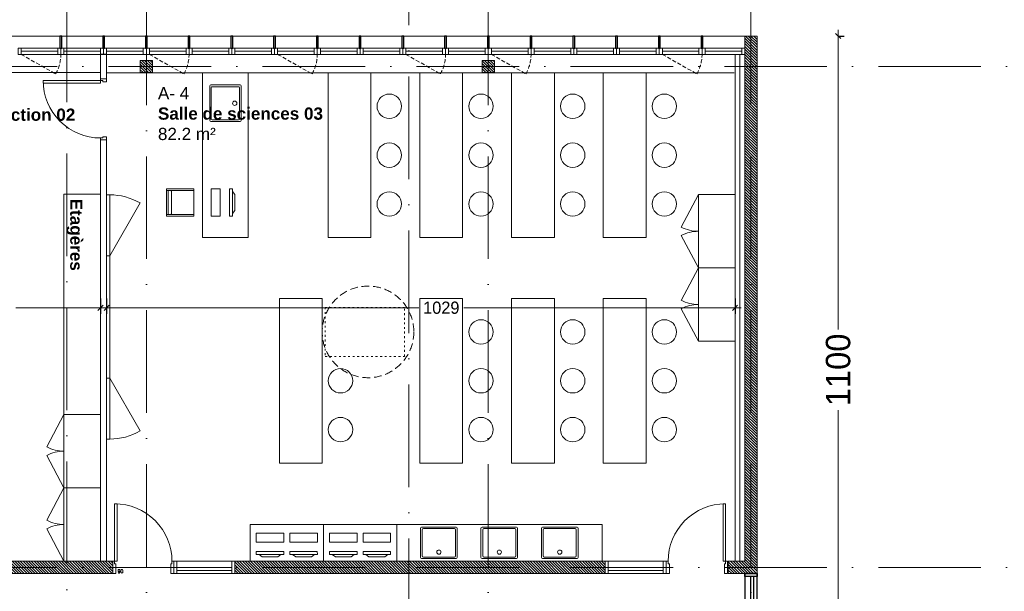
# Model space of a CAD drawing. Header units: centimetres. Extents: x 100159 to 225226, y -81380 to -23241.
# Tile 40 of 139: x 202973 to 204585, y -65634 to -64697. Entities that reach past the tile are written whole.
import ezdxf
from ezdxf.xclip import XClip

# ---------------------------------------------------------------- set-up
doc = ezdxf.new("R2010")
doc.units = ezdxf.units.CM
doc.header["$XCLIPFRAME"] = 2
for name, pattern in [('ACAD_ISO03W100', [30, 12, -18]), ('ACAD_ISO10W100', [18, 12, -3, 0, -3]), ('CACHE', [9.525, 6.35, -3.175]), ('CACHEX2', [19.05, 12.7, -6.35])]:
    doc.linetypes.add(name, pattern=pattern)
doc.layers.get('0').update_dxf_attribs({"lineweight": 5})
for name, color, linetype, lineweight in [('10', 252, 'Continuous', 5), ('13', 251, 'Continuous', 9), ('17', 6, 'Continuous', 5), ('40', 8, 'CACHEX2', 5), ('DDL- CLOISONS DOUBLAGES', 1, 'Continuous', 5), ('DDL- ISOLATION', 252, 'ISOLATION', 5), ('DDL- MENUISERIES INT', 51, 'Continuous', 5), ('DDL- STRUCTURE', 5, 'Continuous', 5), ('DDL-HAB-COTES', 161, 'Continuous', 9), ('DDL-HAB-MOBILIER', 252, 'Continuous', 9), ('DDL-HAB-PMR', 251, 'Continuous', 9), ('DDL-HACHURES POCHAGE GRIS', 251, 'Continuous', 5), ('DDL-TRAIT AXES', 1, 'ACAD_ISO10W100', 5)]:
    doc.layers.add(name, color=color, linetype=linetype, lineweight=lineweight)
for name, color, linetype in [('18', 8, 'Continuous'), ('23', 63, 'Continuous'), ('44', 7, 'Continuous'), ('DDL-PLAN MASSE PAYSAGE', 7, 'Continuous'), ('DDL-TEXTE 01', 7, 'Continuous')]:
    doc.layers.add(name, color=color, linetype=linetype)
doc.layers.add('GEL', color=113, linetype='Continuous', plot=False)
doc.styles.add('Century Gothic', font='GOTHIC.TTF')
doc.styles.add('COTA', font='romans.shx', dxfattribs={"width": 0.8})
doc.styles.get("Standard").update_dxf_attribs({"font": 'arial.ttf'})
doc.linetypes.add('ISOLATION', pattern='A,0.00254,-2.54,[134,ltypeshp.shx,S=2.54,R=0,X=-2.54,Y=0],-5.08,[134,ltypeshp.shx,S=2.54,R=180,X=2.54,Y=0],-2.54', length=10.16254)
doc.dimstyles.new('C100 cm', dxfattribs={"dimscale": 100, "dimtxt": 0.2, "dimasz": 0.085, "dimexe": 0.1, "dimexo": 0.0625, "dimgap": 0.09, "dimtad": 0, "dimdec": 0, "dimzin": 0, "dimdsep": 46, "dimtxsty": 'Century Gothic', "dimblk": 'OBLIQUE', "dimcen": 0.09, "dimdle": 0.1, "dimclrd": 256, "dimclrt": 256, "dimadec": 0, "dimazin": 0, "dimtfac": 1, "dimtdec": 0, "dimtofl": 0, "dimtmove": 2, "dimatfit": 2, "dimfxl": 0.15, "dimfxlon": 1, "dimtolj": 1, "dimtzin": 0, "dimlwd": -1, "dimarcsym": 0})
doc.dimstyles.new('portes', dxfattribs={"dimtxt": 6, "dimasz": 2.5, "dimexe": 1.25, "dimexo": 0.625, "dimtad": 1, "dimjust": 1, "dimtxsty": 'COTA', "dimblk": 'NONE', "dimcen": 2.5, "dimse1": 1, "dimse2": 1, "dimsd1": 1, "dimsd2": 1, "dimadec": 0, "dimazin": 0, "dimtfac": 1, "dimtix": 1, "dimtofl": 0, "dimtmove": 0, "dimatfit": 0, "dimldrblk": 'NONE', "dimfxl": 1, "dimarcsym": 0})

# ---------------------------------------------------------------- blocks, each defined once
blk = doc.blocks.new('*U176')
for p, q in [((20, -243.6), (0, -243.6)), ((10, -478.6), (10, -248.6)), ((15, -478.6), (15, -248.6)), ((0, -483.6), (20, -483.6))]:
    blk.add_line(p, q)
blk.add_lwpolyline([(20, -243.6), (0, -243.6), (0, -483.6), (20, -483.6)], close=True)
for points in [[(0, -248.6), (0, -243.6), (20, -243.6), (20, -248.6), (0, -248.6)], [(0, -483.6), (0, -478.6), (20, -478.6), (20, -483.6), (0, -483.6)]]:
    blk.add_lwpolyline(points)
blk = doc.blocks.new('A$C6C21683D')
blk.add_lwpolyline([(0, 0), (70, 0), (70, 10), (0, 10)], close=True)
for points in [[(5, 0), (65, 0), (65, 10), (5, 10), (5, 0)], [(5, 5), (65, 5)]]:
    blk.add_lwpolyline(points)
blk = doc.blocks.new('A$C7FA553E3')
blk.add_lwpolyline([(0, 32), (70, 32), (70, 42), (0, 42)], close=True)
for points in [[(5, 32), (65, 32), (65, 42), (5, 42), (5, 32)], [(5, 37), (65, 37)]]:
    blk.add_lwpolyline(points)
at = {"linetype": 'CACHE'}
blk.add_lwpolyline([(5, 32), (61.5, 0)], dxfattribs=at)
blk.add_arc((6, 32), 64, 330.0443, 0.0023, dxfattribs=at)
blk = doc.blocks.new('*D187')
at = {"layer": 'Defpoints', "color": 0, "transparency": 16777216}
for p in [(5, 0), (95, 0), (95, 0)]:
    blk.add_point(p, dxfattribs=at)
at = {"layer": 'GEL', "color": 0, "transparency": 16777216, "insert": (12.6, 3.6), "char_height": 6, "attachment_point": 5, "style": 'COTA'}
blk.add_mtext('90', dxfattribs=at)
blk = doc.blocks.new('_None')
blk = doc.blocks.new('*U219')
for p, q in [((20, -550), (0, -550)), ((10, -645), (10, -555)), ((15, -645), (15, -555)), ((0, -650), (20, -650))]:
    blk.add_line(p, q)
blk.add_lwpolyline([(20, -550), (0, -550), (0, -650), (20, -650)], close=True)
for points in [[(0, -555), (0, -550), (20, -550), (20, -555), (0, -555)], [(0, -650), (0, -645), (20, -645), (20, -650), (0, -650)]]:
    blk.add_lwpolyline(points)
blk = doc.blocks.new('_Oblique')
at = {"color": 0, "linetype": 'ByBlock', "lineweight": -2}
blk.add_line((-0.5, -0.5), (0.5, 0.5), dxfattribs=at)
blk = doc.blocks.new('*D271')
at = {"layer": 'DDL-HAB-COTES', "transparency": 16777216}
for p, q in [((204170.1, -65713.9), (205603.4, -65713.9)), ((207430.1, -65713.9), (205741.1, -65713.9))]:
    blk.add_line(p, q, dxfattribs=at)
at = {"layer": 'DDL-HAB-COTES', "color": 0, "lineweight": -2, "transparency": 16777216}
for p, q in [((204180.1, -65713.9), (204180.1, -65723.9)), ((207420.1, -65713.9), (207420.1, -65703.9))]:
    blk.add_line(p, q, dxfattribs=at)
at = {"layer": 'Defpoints', "color": 0, "transparency": 16777216}
for p in [(204180.1, -65604.3), (204180.1, -65713.9), (207420.1, -65824.3)]:
    blk.add_point(p, dxfattribs=at)
at = {"layer": 'DDL-HAB-COTES', "transparency": 16777216, "xscale": 8.5, "yscale": 8.5, "zscale": 8.5, "rotation": 180}
blk.add_blockref('_Oblique', (204180.1, -65713.9), dxfattribs=at)
at = {"layer": 'DDL-HAB-COTES', "transparency": 16777216, "xscale": 8.5, "yscale": 8.5, "zscale": 8.5}
blk.add_blockref('_Oblique', (207420.1, -65713.9), dxfattribs=at)
at = {"layer": 'DDL-HAB-COTES', "lineweight": -3, "transparency": 16777216, "insert": (205672.3, -65713.9), "char_height": 40, "attachment_point": 5, "style": 'Century Gothic'}
blk.add_mtext('\\A1;3240', dxfattribs=at)
blk = doc.blocks.new('*D267')
at = {"layer": 'DDL-HAB-COTES', "transparency": 16777216}
for p, q in [((204313.1, -64714.3), (204313.1, -65205.1)), ((204313.1, -65834.3), (204313.1, -65336.8))]:
    blk.add_line(p, q, dxfattribs=at)
at = {"layer": 'DDL-HAB-COTES', "color": 0, "lineweight": -2, "transparency": 16777216}
for p, q in [((204313.1, -64724.3), (204323.1, -64724.3)), ((204313.1, -65824.3), (204323.1, -65824.3))]:
    blk.add_line(p, q, dxfattribs=at)
at = {"layer": 'Defpoints', "color": 0, "transparency": 16777216}
for p in [(204180.1, -64724.3), (204313.1, -64724.3), (204200.1, -65824.3)]:
    blk.add_point(p, dxfattribs=at)
at = {"layer": 'DDL-HAB-COTES', "transparency": 16777216, "xscale": 8.5, "yscale": 8.5, "zscale": 8.5}
for p, rotation in [((204313.1, -64724.3), 90), ((204313.1, -65824.3), 270)]:
    blk.add_blockref('_Oblique', p, dxfattribs=dict(at, rotation=rotation))
at = {"layer": 'DDL-HAB-COTES', "lineweight": -3, "transparency": 16777216, "insert": (204313.1, -65271), "char_height": 40, "attachment_point": 5, "rotation": 90, "style": 'Century Gothic'}
blk.add_mtext('\\A1;1100', dxfattribs=at)
blk = doc.blocks.new('*D348')
at = {"layer": 'Defpoints', "color": 0, "transparency": 16777216}
for p in [(5, 0), (95, 0), (95, 0)]:
    blk.add_point(p, dxfattribs=at)
at = {"layer": 'GEL', "color": 0, "transparency": 16777216, "insert": (12.6, 3.6), "char_height": 6, "attachment_point": 5, "style": 'COTA'}
blk.add_mtext('90', dxfattribs=at)
blk = doc.blocks.new('cuv70')
for p, q in [((0, 58), (0, 2)), ((2, 60), (68, 60)), ((64.6, 57.1), (5.4, 57.1)), ((70, 58), (70, 2)), ((3.4, 55.1), (3.4, 4.9)), ((66.6, 4.9), (66.6, 55.1)), ((2, 0), (68, 0)), ((64.6, 2.9), (5.4, 2.9))]:
    blk.add_line(p, q)
blk.add_circle((35, 12.2), 4.05)
for centre, start, end in [((2, 58), 90, 180), ((5.4, 55.1), 90, 180), ((64.6, 55.1), 0, 90), ((68, 58), 0, 90), ((2, 2), 180, 270), ((5.4, 4.9), 180, 270), ((64.6, 4.9), 270, 0), ((68, 2), 270, 0)]:
    blk.add_arc(centre, 2, start, end)
blk = doc.blocks.new('A$C601B608D')
for p, q in [((5, 300), (54.9, 386.7)), ((5, 100), (54.9, 13.3))]:
    blk.add_line(p, q)
for points in [[(0, 300), (5, 300), (5, 400), (0, 400)], [(0, 100), (5, 100), (5, 300), (0, 300)], [(0, 0), (5, 0), (5, 100), (0, 100)]]:
    blk.add_lwpolyline(points, close=True)
for centre, start, end in [((5, 300), 60.0976, 90), ((5, 100), 270, 299.9024)]:
    blk.add_arc(centre, 100, start, end)
blk = doc.blocks.new('armoire120')
at = {"layer": '13'}
blk.add_lwpolyline([(202579.7, -43308.5), (202579.7, -43188.5), (202639.7, -43188.5), (202639.7, -43308.5)], close=True, dxfattribs=at)
for points in [[(202639.7, -43188.5), (202667.7, -43241.5)], [(202639.7, -43308.5), (202667.7, -43255.4)]]:
    blk.add_lwpolyline(points, dxfattribs=at)
for centre, start, end in [((202639.7, -43188.5), 269.9999, 297.8405), ((202639.7, -43308.5), 62.1592, 89.9998)]:
    blk.add_arc(centre, 60, start, end, dxfattribs=at)
blk = doc.blocks.new('A$C19797035')
at = {"linetype": 'Continuous'}
for points in [[(46.7, 39.9), (50, 34.4), (16.2, 46.7), (22.3, 48.8)], [(54.3, 32.9), (52.5, 28.2), (10.3, 43.6), (12, 48.3)], [(42.3, 0), (0, 15.4), (5.1, 29.5), (47.4, 14.1)]]:
    blk.add_lwpolyline(points, close=True, dxfattribs=at)
blk = doc.blocks.new('bloc 2 postes info')
at = {"layer": 'DDL-HAB-MOBILIER', "linetype": 'Continuous'}
blk.add_lwpolyline([(200800.7, -66224.9), (200920.7, -66224.9), (200920.7, -66164.9), (200800.7, -66164.9)], close=True, dxfattribs=at)
at = {"layer": 'DDL-HAB-MOBILIER', "rotation": 19.99999999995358}
for p in [(200816, -66225.4), (200871, -66225.4)]:
    blk.add_blockref('A$C19797035', p, dxfattribs=at)
blk = doc.blocks.new('*U19')
at = {"linetype": 'ACAD_ISO03W100', "lineweight": 20, "ltscale": 0.25}
blk.add_lwpolyline([(-60, 0), (20, 0), (20, 130), (-60, 130)], close=True, dxfattribs=at)
blk = doc.blocks.new('Lame 20x3')
blk.add_lwpolyline([(209069.8, -45704.2), (209069.8, -45724.2), (209072.8, -45724.2), (209072.8, -45704.2), (209069.8, -45704.2)])
blk = doc.blocks.new('*U376')
at = {"layer": '44'}
blk.add_blockref('Lame 20x3', (-209071.3, 45714.2), dxfattribs=at)
blk = doc.blocks.new('*U377')
at = {"color": 0, "linetype": 'ByBlock', "lineweight": -2, "transparency": 16777216}
for p in [(-1050, 0), (-980, 0), (-910, 0), (-840, 0), (-770, 0), (-700, 0), (-630, 0), (-560, 0), (-490, 0), (-420, 0), (-350, 0), (-280, 0), (-210, 0), (-140, 0), (-70, 0), (0, 0)]:
    blk.add_blockref('*U376', p, dxfattribs=at)
blk = doc.blocks.new('*D389')
at = {"layer": 'DDL-HAB-COTES', "transparency": 16777216}
for p, q in [((199370.1, -64618.2), (202311.8, -64618.2)), ((204190.1, -64618.2), (202450.1, -64618.2))]:
    blk.add_line(p, q, dxfattribs=at)
at = {"layer": 'DDL-HAB-COTES', "color": 0, "lineweight": -2, "transparency": 16777216}
for p, q in [((199380.1, -64618.2), (199380.1, -64608.2)), ((204180.1, -64618.2), (204180.1, -64608.2))]:
    blk.add_line(p, q, dxfattribs=at)
at = {"layer": 'Defpoints', "color": 0, "transparency": 16777216}
for p in [(199380.1, -64618.2), (199380.1, -64724.3), (204180.1, -64724.3)]:
    blk.add_point(p, dxfattribs=at)
at = {"layer": 'DDL-HAB-COTES', "transparency": 16777216, "xscale": 8.5, "yscale": 8.5, "zscale": 8.5, "rotation": 180}
blk.add_blockref('_Oblique', (199380.1, -64618.2), dxfattribs=at)
at = {"layer": 'DDL-HAB-COTES', "transparency": 16777216, "xscale": 8.5, "yscale": 8.5, "zscale": 8.5}
blk.add_blockref('_Oblique', (204180.1, -64618.2), dxfattribs=at)
at = {"layer": 'DDL-HAB-COTES', "lineweight": -3, "transparency": 16777216, "insert": (202381, -64618.2), "char_height": 40, "attachment_point": 5, "style": 'Century Gothic'}
blk.add_mtext('\\A1;4800', dxfattribs=at)
blk = doc.blocks.new('*D485')
at = {"layer": 'DDL-HAB-COTES', "color": 0, "lineweight": -2, "transparency": 16777216}
for p, q in [((202765.1, -65154.3), (202765.1, -65179.3)), ((203105.1, -65154.3), (203105.1, -65179.3))]:
    blk.add_line(p, q, dxfattribs=at)
at = {"layer": 'DDL-HAB-COTES', "transparency": 16777216}
for p, q in [((202755.1, -65169.3), (202904, -65169.3)), ((203115.1, -65169.3), (202966.4, -65169.3))]:
    blk.add_line(p, q, dxfattribs=at)
at = {"layer": 'Defpoints', "color": 0, "transparency": 16777216}
for p in [(202765.1, -64784.2), (203105.1, -64784.2), (203105.1, -65169.3)]:
    blk.add_point(p, dxfattribs=at)
at = {"layer": 'DDL-HAB-COTES', "transparency": 16777216, "xscale": 8.5, "yscale": 8.5, "zscale": 8.5, "rotation": 180}
blk.add_blockref('_Oblique', (202765.1, -65169.3), dxfattribs=at)
at = {"layer": 'DDL-HAB-COTES', "transparency": 16777216, "xscale": 8.5, "yscale": 8.5, "zscale": 8.5}
blk.add_blockref('_Oblique', (203105.1, -65169.3), dxfattribs=at)
at = {"layer": 'DDL-HAB-COTES', "lineweight": -3, "transparency": 16777216, "insert": (202935.2, -65169.3), "char_height": 20, "attachment_point": 5, "style": 'Century Gothic'}
blk.add_mtext('\\A1;340', dxfattribs=at)
blk = doc.blocks.new('*D486')
at = {"layer": 'DDL-HAB-COTES', "color": 0, "lineweight": -2, "transparency": 16777216}
for p, q in [((203115.1, -65154.3), (203115.1, -65179.3)), ((204144.1, -65154.3), (204144.1, -65179.3))]:
    blk.add_line(p, q, dxfattribs=at)
at = {"layer": 'DDL-HAB-COTES', "transparency": 16777216}
for p, q in [((203105.1, -65169.3), (203626.1, -65169.3)), ((204154.1, -65169.3), (203700.1, -65169.3))]:
    blk.add_line(p, q, dxfattribs=at)
at = {"layer": 'Defpoints', "color": 0, "transparency": 16777216}
for p in [(203115.1, -64894.2), (204144.1, -64894.2), (204144.1, -65169.3)]:
    blk.add_point(p, dxfattribs=at)
at = {"layer": 'DDL-HAB-COTES', "transparency": 16777216, "xscale": 8.5, "yscale": 8.5, "zscale": 8.5, "rotation": 180}
blk.add_blockref('_Oblique', (203115.1, -65169.3), dxfattribs=at)
at = {"layer": 'DDL-HAB-COTES', "transparency": 16777216, "xscale": 8.5, "yscale": 8.5, "zscale": 8.5}
blk.add_blockref('_Oblique', (204144.1, -65169.3), dxfattribs=at)
at = {"layer": 'DDL-HAB-COTES', "lineweight": -3, "transparency": 16777216, "insert": (203663.1, -65169.3), "char_height": 20, "attachment_point": 5, "style": 'Century Gothic'}
blk.add_mtext('\\A1;1029', dxfattribs=at)
blk = doc.blocks.new('17.07 CADASTRE')
at = {"layer": '23'}
h = blk.add_hatch(dxfattribs=at)
h.set_pattern_fill('CROSS', color=9, scale=0.122312, angle=-74.5126)
h.set_pattern_definition([(285.487436, (-1752.3689, 119.6183), (0.95587097, -0.5410825), [0.38833935, -1.16501804]), (15.487436, (-1752.5042, 119.37936), (0.5410825, 0.95587097), [0.38833935, -1.16501804])])
h.paths.add_polyline_path([(296.556, 77.111), (237.111, 55.333), (234.333, 63.889), (230.222, 79.222), (287.333, 104.778), (286, 108.667), (283.764, 107.684), (283.586, 107.684), (284.556, 108.111), (281.778, 113.778), (279.556, 117), (276.889, 119.556), (274.222, 121.222), (271, 122.222), (267.222, 123.778), (264.111, 125.444), (253.889, 127.667), (249.222, 128.444), (241, 128.111), (233.111, 127.444), (216.889, 124.444), (201.667, 120.778), (176.222, 114.111), (165.556, 111.111), (124.556, 102.444), (122.333, 102.222), (76.778, 95.667), (65.222, 94.333), (35.444, 90.111), (31.667, 89.667), (13.222, 87.017), (13.222, 11), (305.953, 11), (306.333, 20.889), (306.457, 20.91), (306.778, 27.444), (306.556, 41.222), (304.889, 48.667)])
h.paths.add_polyline_path([(382.444, 188.112), (366.222, 179.889), (324.333, 156.222), (321.556, 150.111), (319.889, 143.222), (318.444, 140), (316.333, 136.444), (312.889, 132.222), (311, 129.556), (309.667, 127), (309.222, 124.889), (309.111, 121.556), (313, 67.111), (320.889, 34.556), (323.889, 23), (326.72, 11), (382.444, 11)])
h.paths.add_polyline_path([(114.441, 168.682), (114.556, 172.222), (114.765, 174.055), (114.889, 176.111), (115.444, 180), (117, 187), (119.807, 200.743), (131.778, 243.333), (132.667, 246.889), (134.333, 259.778), (123.889, 263.889), (95.589, 275.588), (95.778, 276.111), (116.444, 322.667), (114.867, 324.739), (110, 330.778), (101, 340.111), (94.778, 345.889), (88.111, 351.333), (84.333, 354.222), (77.667, 358.667), (70, 363), (64.667, 366.778), (62.667, 368.556), (61, 370.778), (59.667, 373.333), (57.444, 376.444), (55, 379.889), (50.444, 384.111), (47.778, 386.111), (42.889, 389.333), (34.778, 392.222), (29.778, 390.222), (28, 389.111), (23.444, 385.111), (19.596, 381.153), (45.333, 361.111), (41.87, 356.754), (41.556, 357), (39.111, 354), (13.222, 374.341), (13.222, 359.889), (17.111, 358.444), (17.556, 359.444), (21.111, 358), (20.778, 357), (22.556, 356.333), (22.889, 357.333), (29.222, 354.889), (26.333, 347.667), (22.889, 349), (21.556, 345.667), (17.889, 347.111), (18.556, 348.889), (13.222, 350.98), (13.222, 268.872), (22.444, 266.333), (20.333, 258.444), (13.222, 260.467), (13.222, 114.187), (18.444, 116), (18.889, 112.778), (28.889, 113.333), (38.667, 115.778), (41.333, 115.778), (59.333, 118.667), (82, 120.333), (98.222, 123.111), (115.889, 127.889), (114.889, 141.889), (114.853, 142.698), (114.556, 146.667), (114.435, 152.182), (114.222, 157), (114.259, 160.231), (114.222, 161.889), (114.123, 164.5), (114.333, 166.889)])
h.paths.add_polyline_path([(35.889, 199), (33.222, 200.111), (35, 204.222), (37.556, 203)], flags=16)
h.paths.add_polyline_path([(48.222, 318.556), (43.778, 319.556), (44.333, 321.778), (38.889, 323), (39, 323.778), (35, 324.667), (35.111, 325.333), (31.556, 326.111), (33.444, 334.667), (40.444, 333), (40.222, 332.111), (43.222, 331.444), (42.889, 330), (46, 329.333), (49, 342.556), (55.111, 337.444), (53, 328.556), (50.667, 329.111)], flags=16)
h.paths.add_polyline_path([(23.889, 322.556), (20.556, 323.222), (21.111, 326.222), (24.556, 325.556)], flags=16)
h.paths.add_polyline_path([(19.667, 324.111), (14.111, 325.222), (14.556, 327.889), (20.222, 326.778)], flags=16)
h.paths.add_polyline_path([(57.556, 349), (56.556, 349.778), (56, 349.111), (53.667, 350.778), (54, 351.444), (50.556, 354.111), (52.889, 357.333), (53.667, 356.889), (54.444, 358), (53.778, 358.556), (59.667, 366.333), (64.444, 362.556), (60.444, 357.111), (64.444, 353.778), (61.889, 350.556), (59.889, 352.111)], flags=16)
h.paths.add_polyline_path([(38.667, 373.444), (35.778, 375.889), (35.444, 375.556), (32.333, 378), (33.111, 379.111), (30, 381.444), (32.444, 384.778), (35.556, 382.222), (36, 382.889), (36.889, 382.333), (37.889, 383.667), (40.444, 381.444), (42.889, 384.667), (47.778, 380.889), (42.889, 374.556), (40.778, 376.222)], flags=16)
h.paths.add_polyline_path([(64.778, 393.222), (55, 404.111), (51.333, 405.889), (50, 405.222), (47.889, 404.556), (45.556, 404.556), (44.778, 404.667), (43.889, 405.111), (34.778, 392.222), (42.889, 389.333), (47.778, 386.111), (50.444, 384.111), (55, 379.889), (57.444, 376.444), (59.667, 373.333), (61, 370.778), (62.667, 368.556), (64.667, 366.778), (70, 363), (77.667, 358.667), (84.333, 354.222), (88.111, 351.333), (94.778, 345.889), (101, 340.111), (110, 330.778), (112.546, 327.619), (117, 349.111), (122, 359.222), (113.222, 363.667), (115.333, 367.889), (104.333, 373.444), (104.111, 373), (103.667, 373.222), (103.889, 373.667)])
h.paths.add_polyline_path([(60.667, 391.556), (67.111, 388.333), (66.333, 386.667), (70.778, 384.444), (67.333, 377.444), (61, 380.556), (61.667, 381.889), (57, 384.222)], flags=16)
h.paths.add_polyline_path([(56.111, 388.778), (44.667, 394.444), (48.111, 401.222), (52.444, 399.111), (52.556, 399.556), (55.444, 398.111), (53.889, 395), (58.111, 393)], flags=16)
h.paths.add_polyline_path([(74.333, 380.889), (79.667, 378.222), (80.333, 379.556), (83.444, 378.111), (79.333, 369.889), (70.889, 374.222)], flags=16)
h.paths.add_polyline_path([(87.444, 378.444), (92.444, 376), (90.556, 372.333), (90, 372.667), (88.556, 369.778), (93.889, 367.222), (90.667, 360.778), (81, 365.556)], flags=16)
h.paths.add_polyline_path([(97.444, 368.111), (107.667, 363.111), (104.556, 356.778), (94.333, 361.778)], flags=16)
h.paths.add_polyline_path([(109.222, 359.889), (112.444, 358.222), (111.778, 357), (113.222, 356.222), (114.444, 358.667), (117.667, 357), (111, 343.444), (106.667, 345.556), (108, 348.333), (104.444, 350.111)], flags=16)
h.paths.add_polyline_path([(138.333, 392.333), (139.444, 392.667), (142.289, 398.356), (133.889, 402.556), (137.222, 409.444), (142.667, 406.667), (143.556, 408.444), (146.6, 406.978), (147.111, 408), (146.954, 409.778), (132.144, 409.778), (130.222, 406), (122.667, 409.778), (88.627, 409.778), (92.222, 408), (85.444, 394.444), (81.667, 396.333), (82.667, 398.444), (80.556, 399.556), (81.667, 401.667), (77.444, 403.778), (80.481, 409.778), (77.236, 409.778), (74.889, 405), (69.444, 407.778), (69.889, 408.778), (67.857, 409.778), (56.288, 409.778), (58.444, 408.667), (64.444, 402), (64.889, 402.333), (65.111, 402), (64.778, 401.667), (68.222, 397.778), (70.667, 396.556), (71.667, 398.667), (76.333, 396.333), (75.333, 394.222), (83.333, 390.222), (84.333, 392.333), (89, 390), (88.222, 388.333), (88.556, 388.111), (88.444, 387.778), (96, 383.889), (97, 386), (105.444, 381.778), (104.444, 379.667), (118, 372.889), (119.063, 372.48), (121, 372.111), (123.444, 372.222), (123.333, 372.667), (123.778, 372.778), (123.889, 372.333), (124.556, 372.556), (126.503, 373.571), (127.437, 374.272), (128.105, 375.058), (128.808, 376.042), (120.778, 380.222), (120.889, 380.444), (117.444, 382.111), (119.889, 386.778), (123.222, 385.111), (123.778, 386.111), (131.912, 381.934), (136.222, 390.556), (136.417, 390.75), (136.556, 391), (137.444, 391.778)])
h.paths.add_polyline_path([(94.778, 396.222), (95.111, 397), (90.889, 399.111), (93, 403.333), (93.889, 402.889), (95.333, 405.667), (98, 404.333), (98.333, 405), (101.889, 403.111), (101.667, 402.556), (104.556, 401.111), (101.111, 394), (98.111, 395.556), (97.667, 394.667)], flags=16)
h.paths.add_polyline_path([(104.778, 389.444), (108.222, 396.333), (118.667, 391.222), (115.667, 385.222), (112.889, 386.556), (112.444, 385.667)], flags=16)
blk = doc.blocks.new('*D829')
at = {"layer": 'DDL-HAB-COTES', "color": 0, "lineweight": -2, "transparency": 16777216}
for p, q in [((204170.1, -64369.5), (204170.1, -64359.5)), ((204739.6, -64369.5), (204739.6, -64359.5))]:
    blk.add_line(p, q, dxfattribs=at)
at = {"layer": 'DDL-HAB-COTES', "transparency": 16777216}
for p, q in [((204160.1, -64369.5), (204429, -64369.5)), ((204749.6, -64369.5), (204535.6, -64369.5))]:
    blk.add_line(p, q, dxfattribs=at)
at = {"layer": 'Defpoints', "color": 0, "transparency": 16777216}
for p in [(204170.1, -64369.5), (204170.1, -64724.3), (204739.6, -64775.2)]:
    blk.add_point(p, dxfattribs=at)
at = {"layer": 'DDL-HAB-COTES', "transparency": 16777216, "xscale": 8.5, "yscale": 8.5, "zscale": 8.5, "rotation": 180}
blk.add_blockref('_Oblique', (204170.1, -64369.5), dxfattribs=at)
at = {"layer": 'DDL-HAB-COTES', "transparency": 16777216, "xscale": 8.5, "yscale": 8.5, "zscale": 8.5}
blk.add_blockref('_Oblique', (204739.6, -64369.5), dxfattribs=at)
at = {"layer": 'DDL-HAB-COTES', "lineweight": -3, "transparency": 16777216, "insert": (204482.3, -64369.5), "char_height": 40, "attachment_point": 5, "style": 'Century Gothic'}
blk.add_mtext('\\A1;570', dxfattribs=at)
blk = doc.blocks.new('*D830')
at = {"layer": 'DDL-HAB-COTES', "color": 0, "lineweight": -2, "transparency": 16777216}
for p, q in [((203740.1, -64369.6), (203740.1, -64359.6)), ((204170.1, -64369.6), (204170.1, -64359.6))]:
    blk.add_line(p, q, dxfattribs=at)
at = {"layer": 'DDL-HAB-COTES', "transparency": 16777216}
for p, q in [((203730.1, -64369.6), (203989.7, -64369.6)), ((204180.1, -64369.6), (204097.1, -64369.6))]:
    blk.add_line(p, q, dxfattribs=at)
at = {"layer": 'Defpoints', "color": 0, "transparency": 16777216}
for p in [(203740.1, -64369.6), (203740.1, -64635.4), (204170.1, -64774.2)]:
    blk.add_point(p, dxfattribs=at)
at = {"layer": 'DDL-HAB-COTES', "transparency": 16777216, "xscale": 8.5, "yscale": 8.5, "zscale": 8.5, "rotation": 180}
blk.add_blockref('_Oblique', (203740.1, -64369.6), dxfattribs=at)
at = {"layer": 'DDL-HAB-COTES', "transparency": 16777216, "xscale": 8.5, "yscale": 8.5, "zscale": 8.5}
blk.add_blockref('_Oblique', (204170.1, -64369.6), dxfattribs=at)
at = {"layer": 'DDL-HAB-COTES', "lineweight": -3, "transparency": 16777216, "insert": (204043.4, -64369.6), "char_height": 40, "attachment_point": 5, "style": 'Century Gothic'}
blk.add_mtext('\\A1;430', dxfattribs=at)
blk = doc.blocks.new('*D832')
at = {"layer": 'DDL-HAB-COTES', "color": 0, "lineweight": -2, "transparency": 16777216}
for p, q in [((203050.6, -64369.6), (203050.6, -64359.6)), ((203180.1, -64369.6), (203180.1, -64359.6))]:
    blk.add_line(p, q, dxfattribs=at)
at = {"layer": 'DDL-HAB-COTES', "transparency": 16777216}
for p, q in [((203040.6, -64369.6), (203063.4, -64369.6)), ((203190.1, -64369.6), (203164.3, -64369.6))]:
    blk.add_line(p, q, dxfattribs=at)
at = {"layer": 'Defpoints', "color": 0, "transparency": 16777216}
for p in [(203050.6, -64369.6), (203050.6, -64774.2), (203180.1, -64774.2)]:
    blk.add_point(p, dxfattribs=at)
at = {"layer": 'DDL-HAB-COTES', "transparency": 16777216, "xscale": 8.5, "yscale": 8.5, "zscale": 8.5, "rotation": 180}
blk.add_blockref('_Oblique', (203050.6, -64369.6), dxfattribs=at)
at = {"layer": 'DDL-HAB-COTES', "transparency": 16777216, "xscale": 8.5, "yscale": 8.5, "zscale": 8.5}
blk.add_blockref('_Oblique', (203180.1, -64369.6), dxfattribs=at)
at = {"layer": 'DDL-HAB-COTES', "lineweight": -3, "transparency": 16777216, "insert": (203113.9, -64369.6), "char_height": 40, "attachment_point": 5, "style": 'Century Gothic'}
blk.add_mtext('\\A1;130', dxfattribs=at)
blk = doc.blocks.new('*D833')
at = {"layer": 'DDL-HAB-COTES', "color": 0, "lineweight": -2, "transparency": 16777216}
for p, q in [((202620.1, -64369.6), (202620.1, -64359.6)), ((203050.6, -64369.6), (203050.6, -64359.6))]:
    blk.add_line(p, q, dxfattribs=at)
at = {"layer": 'DDL-HAB-COTES', "transparency": 16777216}
for p, q in [((202610.1, -64369.6), (202847.2, -64369.6)), ((203060.6, -64369.6), (202954.6, -64369.6))]:
    blk.add_line(p, q, dxfattribs=at)
at = {"layer": 'Defpoints', "color": 0, "transparency": 16777216}
for p in [(202620.1, -64369.6), (202620.1, -64764.2), (203050.6, -64774.2)]:
    blk.add_point(p, dxfattribs=at)
at = {"layer": 'DDL-HAB-COTES', "transparency": 16777216, "xscale": 8.5, "yscale": 8.5, "zscale": 8.5, "rotation": 180}
blk.add_blockref('_Oblique', (202620.1, -64369.6), dxfattribs=at)
at = {"layer": 'DDL-HAB-COTES', "transparency": 16777216, "xscale": 8.5, "yscale": 8.5, "zscale": 8.5}
blk.add_blockref('_Oblique', (203050.6, -64369.6), dxfattribs=at)
at = {"layer": 'DDL-HAB-COTES', "lineweight": -3, "transparency": 16777216, "insert": (202900.9, -64369.6), "char_height": 40, "attachment_point": 5, "style": 'Century Gothic'}
blk.add_mtext('\\A1;430', dxfattribs=at)
blk = doc.blocks.new('*D840')
at = {"layer": 'DDL-HAB-COTES', "color": 0, "linetype": 'Continuous', "lineweight": -2, "transparency": 16777216}
for p, q in [((203180.1, -64369.6), (203180.1, -64359.6)), ((203610.1, -64369.6), (203610.1, -64359.6))]:
    blk.add_line(p, q, dxfattribs=at)
at = {"layer": 'DDL-HAB-COTES', "linetype": 'Continuous', "transparency": 16777216}
for p, q in [((203170.1, -64369.6), (203341.4, -64369.6)), ((203620.1, -64369.6), (203448.8, -64369.6))]:
    blk.add_line(p, q, dxfattribs=at)
at = {"layer": 'Defpoints', "color": 0, "linetype": 'Continuous', "transparency": 16777216}
for p in [(203610.1, -64369.6), (203610.1, -64369.6), (203180.1, -64774.2)]:
    blk.add_point(p, dxfattribs=at)
at = {"layer": 'DDL-HAB-COTES', "linetype": 'Continuous', "transparency": 16777216, "xscale": 8.5, "yscale": 8.5, "zscale": 8.5, "rotation": 180}
blk.add_blockref('_Oblique', (203180.1, -64369.6), dxfattribs=at)
at = {"layer": 'DDL-HAB-COTES', "linetype": 'Continuous', "transparency": 16777216, "xscale": 8.5, "yscale": 8.5, "zscale": 8.5}
blk.add_blockref('_Oblique', (203610.1, -64369.6), dxfattribs=at)
at = {"layer": 'DDL-HAB-COTES', "linetype": 'Continuous', "transparency": 16777216, "insert": (203395.1, -64369.6), "char_height": 40, "attachment_point": 5, "style": 'Century Gothic'}
blk.add_mtext('\\A1;430', dxfattribs=at)
blk = doc.blocks.new('*U186')
blk.add_line((100, 20), (100, 0))
blk.add_lwpolyline([(3, 20), (3, 114), (7, 114), (7, 20)], close=True)
for points in [[(0, 0), (5, 0), (5, 16), (3, 16), (3, 20), (0, 20), (0, 20)], [(0, 20), (0, 0)], [(100, 0), (95, 0), (95, 16), (97, 16), (97, 20), (100, 20), (100, 20)]]:
    blk.add_lwpolyline(points)
blk.add_arc((3, 20), 94, 359.999971, 90.000029)
at = {"layer": 'GEL'}
dim = blk.add_linear_dim(base=(95, 0), p1=(5, 0), p2=(95, 0), dimstyle='portes', dxfattribs=at)
dim.commit()
dim.dimension.update_dxf_attribs({"geometry": '*D187', "text_midpoint": (12.636, 3.625)})
blk = doc.blocks.new('A$C530C723F')
at = {"layer": 'DDL- MENUISERIES INT'}
blk.add_blockref('*U186', (10, 0), dxfattribs=at)
at = {"layer": 'DDL- MENUISERIES INT', "rotation": 270}
blk.add_blockref('*U219', (760, 20), dxfattribs=at)
blk = doc.blocks.new('*U347')
blk.add_line((100, 10), (100, 0))
blk.add_lwpolyline([(3, 10), (3, 104), (7, 104), (7, 10)], close=True)
for points in [[(0, 0), (5, 0), (5, 6), (3, 6), (3, 10), (0, 10), (0, 10)], [(0, 10), (0, 0)], [(100, 0), (95, 0), (95, 6), (97, 6), (97, 10), (100, 10), (100, 10)]]:
    blk.add_lwpolyline(points)
blk.add_arc((3, 10), 94, 359.999971, 90.000029)
at = {"layer": 'GEL'}
dim = blk.add_linear_dim(base=(95, 0), p1=(5, 0), p2=(95, 0), dimstyle='portes', dxfattribs=at)
dim.commit()
dim.dimension.update_dxf_attribs({"geometry": '*D348', "text_midpoint": (12.636, 3.625)})

msp = doc.modelspace()

# ---------------------------------------------------------------- hatches: boundary and pattern name
at = {"layer": 'DDL-HACHURES POCHAGE GRIS'}
h = msp.add_hatch(dxfattribs=at)
h.set_pattern_fill('ANSI31', color=256, angle=90)
h.set_pattern_definition([(135, (0, 265.372), (-2.24506403, -2.24506403), [])])
h.paths.add_polyline_path([(204133.1, -65604.3), (204133.1, -65584.3), (204160.1, -65584.3), (204160.1, -64724.3), (204180.1, -64724.3), (204180.1, -65604.3)])
h.paths.add_polyline_path([(199380.1, -65604.3), (199380.1, -64724.3), (199400.1, -64724.3), (199400.1, -65584.3), (199426.1, -65584.3), (199426.1, -65604.3)])
h.paths.add_polyline_path([(202745.1, -65604.3), (202775.1, -65604.3), (202775.1, -65584.3), (202745.1, -65584.3)])
h.paths.add_polyline_path([(200725.1, -65584.3), (200745.1, -65584.3), (200745.1, -65604.3), (200725.1, -65604.3)])
h.paths.add_polyline_path([(200366.9, -65584.3), (200395.1, -65584.3), (200395.1, -65604.3), (200366.9, -65604.3)])
h.paths.add_polyline_path([(200529.2, -65584.3), (200495.1, -65584.3), (200495.1, -65604.3), (200529.2, -65604.3)])
h.paths.add_polyline_path([(202875.1, -65604.3), (203125.1, -65604.3), (203125.1, -65584.3), (202875.1, -65584.3)])
h.paths.add_polyline_path([(203325.1, -65584.3), (203931.6, -65584.3), (203931.6, -65604.3), (203325.1, -65604.3)])
h.paths.add_polyline_path([(201950.1, -65584.3), (202545.1, -65584.3), (202545.1, -65604.3), (201950.1, -65604.3)])
h.paths.add_polyline_path([(201720.1, -65604.3), (201750.1, -65604.3), (201750.1, -65584.3), (201720.1, -65584.3)])
h.paths.add_polyline_path([(200945.1, -65604.3), (201520.1, -65604.3), (201520.1, -65584.3), (200945.1, -65584.3)])
h.paths.add_polyline_path([(199526.1, -65604.3), (200166.9, -65604.3), (200166.9, -65584.3), (199526.1, -65584.3)])
h.paths.add_polyline_path([(203730.1, -64764.2), (203750.1, -64764.2), (203750.1, -64784.2), (203730.1, -64784.2)])
h.paths.add_polyline_path([(203170.1, -64764.2), (203190.1, -64764.2), (203190.1, -64784.2), (203170.1, -64784.2)])
h.paths.add_polyline_path([(202610.1, -64764.2), (202630.1, -64764.2), (202630.1, -64784.2), (202610.1, -64784.2)])
h.paths.add_polyline_path([(202050.1, -64764.3), (202070.1, -64764.3), (202070.1, -64784.3), (202050.1, -64784.3)])
h.paths.add_polyline_path([(201490.1, -64764.2), (201510.1, -64764.2), (201510.1, -64784.2), (201490.1, -64784.2)])
h.paths.add_polyline_path([(200930.1, -64764.3), (200950.1, -64764.3), (200950.1, -64784.3), (200930.1, -64784.3)])
h.paths.add_polyline_path([(199810.1, -64764.2), (199830.1, -64764.2), (199830.1, -64784.2), (199810.1, -64784.2)])
h.paths.add_polyline_path([(200370.1, -64764.3), (200390.1, -64764.3), (200390.1, -64784.3), (200370.1, -64784.3)])

# ---------------------------------------------------------------- linework, layer by layer
at = {"layer": '10'}
for p, q in [((203213.1, -64976.3), (203213.1, -64975.3)), ((203257.1, -64974.3), (203214.1, -64974.3)), ((203215.1, -64977.3), (203214.1, -64977.3)), ((203215.1, -64977.3), (203257.1, -64977.3)), ((203258.1, -64976.3), (203258.1, -64975.3)), ((203213.1, -65015.3), (203213.1, -64978.3)), ((203216.1, -64978.3), (203216.1, -65015.3)), ((203221.1, -64978.3), (203221.1, -65015.3)), ((203258.1, -65015.3), (203258.1, -64978.3)), ((203213.1, -65017.3), (203213.1, -65018.3)), ((203215.1, -65016.3), (203214.1, -65016.3)), ((203257.1, -65019.3), (203214.1, -65019.3)), ((203215.1, -65016.3), (203257.1, -65016.3)), ((203258.1, -65017.3), (203258.1, -65018.3))]:
    msp.add_line(p, q, dxfattribs=at)
for points in [[(199400.1, -64724.3), (204161.6, -64724.3)], [(202765.1, -64784.2), (203105.1, -64784.2)], [(203115.1, -64784.3), (204142.6, -64784.3)], [(203105.1, -64983.2), (203045.1, -64983.2), (203045.1, -65344.2)]]:
    msp.add_lwpolyline(points, dxfattribs=at)
for centre, start, end in [((203214.1, -64975.3), 90, 180), ((203214.1, -64976.3), 180, 270), ((203214.1, -64978.3), 90, 180), ((203215.1, -64978.3), 0, 90), ((203220.1, -64978.3), 0, 90), ((203257.1, -64975.3), 0, 90), ((203257.1, -64976.3), 270, 0), ((203257.1, -64978.3), 0, 90), ((203214.1, -65015.3), 180, 270), ((203214.1, -65017.3), 90, 180), ((203214.1, -65018.3), 180, 270), ((203215.1, -65015.3), 270, 0), ((203220.1, -65015.3), 270, 0), ((203257.1, -65015.3), 270, 0), ((203257.1, -65017.3), 0, 90), ((203257.1, -65018.3), 270, 0)]:
    msp.add_arc(centre, 1, start, end, dxfattribs=at)
at = {"layer": '40'}
msp.add_circle((203543.1, -65208.8), 75, dxfattribs=at)
at = {"layer": 'DDL- CLOISONS DOUBLAGES'}
msp.add_line((203105.1, -64894.2), (203115.1, -64894.2), dxfattribs=at)
at = {"layer": 'DDL- CLOISONS DOUBLAGES', "color": 10}
for points in [[(203105.1, -64754.2), (203115.1, -64754.2), (203115.1, -64794.2), (203105.1, -64794.2)], [(203105.1, -64894.2), (203115.1, -64894.2), (203115.1, -65584.2), (203105.1, -65584.2)]]:
    msp.add_lwpolyline(points, close=True, dxfattribs=at)
msp.add_lwpolyline([(204160.1, -64754.3), (204144.1, -64754.3), (204144.1, -65584.3), (204160.1, -65584.3)], dxfattribs=at)
at = {"layer": 'DDL- ISOLATION', "ltscale": 0.75}
msp.add_lwpolyline([(204152.1, -64754.3), (204152.1, -65584.3)], dxfattribs=at)
at = {"layer": 'DDL- STRUCTURE'}
for points in [[(204133.1, -65604.3), (204133.1, -65584.3), (204160.1, -65584.3), (204160.1, -64724.3), (204180.1, -64724.3), (204180.1, -65604.3)], [(203170.1, -64764.2), (203190.1, -64764.2), (203190.1, -64784.2), (203170.1, -64784.2)], [(203730.1, -64764.2), (203750.1, -64764.2), (203750.1, -64784.2), (203730.1, -64784.2)], [(202875.1, -65604.3), (203125.1, -65604.3), (203125.1, -65584.3), (202875.1, -65584.3)], [(203325.1, -65584.3), (203931.6, -65584.3), (203931.6, -65604.3), (203325.1, -65604.3)]]:
    msp.add_lwpolyline(points, close=True, dxfattribs=at)
at = {"layer": 'DDL-HAB-MOBILIER', "linetype": 'Continuous'}
for points in [[(203272.1, -65054.3), (203272.1, -64784.3), (203347.1, -64784.3), (203347.1, -65054.3)], [(203477.9, -65054.3), (203477.9, -64784.3), (203547.9, -64784.3), (203547.9, -65054.3)], [(203628.1, -65054.3), (203628.1, -64784.3), (203698.1, -64784.3), (203698.1, -65054.3)], [(203778.3, -65054.3), (203778.3, -64784.3), (203848.3, -64784.3), (203848.3, -65054.3)], [(203928.4, -65054.3), (203928.4, -64784.3), (203998.4, -64784.3), (203998.4, -65054.3)], [(203398.1, -65423.8), (203398.1, -65153.8), (203468.1, -65153.8), (203468.1, -65423.8)], [(203628.1, -65423.8), (203628.1, -65153.8), (203698.1, -65153.8), (203698.1, -65423.8)], [(203778.3, -65423.8), (203778.3, -65153.8), (203848.3, -65153.8), (203848.3, -65423.8)], [(203928.4, -65423.8), (203928.4, -65153.8), (203998.4, -65153.8), (203998.4, -65423.8)], [(203590.1, -65524.2), (203926.6, -65524.2), (203926.6, -65584.2), (203590.1, -65584.2)]]:
    msp.add_lwpolyline(points, close=True, dxfattribs=at)
for centre in [(203577.9, -64839.3), (203728.1, -64839.3), (203878.3, -64839.3), (204028.4, -64839.3), (203577.9, -64919.3), (203728.1, -64919.3), (203878.3, -64919.3), (204028.4, -64919.3), (203577.9, -64999.3), (203728.1, -64999.3), (203878.3, -64999.3), (204028.4, -64999.3), (203728.1, -65208.8), (203878.3, -65208.8), (204028.4, -65208.8), (203498.1, -65288.8), (203728.1, -65288.8), (203878.3, -65288.8), (204028.4, -65288.8), (203498.1, -65368.8), (203728.1, -65368.8), (203878.3, -65368.8), (204028.4, -65368.8)]:
    msp.add_circle(centre, 20, dxfattribs=at)
at = {"layer": 'DDL-TRAIT AXES', "ltscale": 14}
for p, q in [((203610.1, -64286.5), (203610.1, -68361.9)), ((199084.7, -64774.2), (208105.6, -64774.2)), ((199084.7, -65594.3), (208105.6, -65594.3))]:
    msp.add_line(p, q, dxfattribs=at)
for points in [[(203050.1, -68361.9), (203050.1, -64290.9)], [(203180.1, -68366.6), (203180.1, -64290.9)], [(203740.1, -68366.6), (203740.1, -64290.9)], [(204170.1, -68366.6), (204170.1, -64290.9)]]:
    msp.add_lwpolyline(points, dxfattribs=at)

# ---------------------------------------------------------------- block references
at = {"linetype": 'Continuous'}
msp.add_blockref('*U377', (204090.1, -64734.3), dxfattribs=at)
at = {"layer": '10', "xscale": -0.8571428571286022, "yscale": 0.8571428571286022, "zscale": 0.8571428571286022, "rotation": 90}
msp.add_blockref('cuv70', (203335.3, -64804.3), dxfattribs=at)
at = {"layer": '10', "xscale": -1, "rotation": 180.00011878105}
msp.add_blockref('A$C601B608D', (203115.1, -64984.3), dxfattribs=at)
at = {"layer": '17'}
for name, p in [('A$C7FA553E3', (202970.1, -64786.3)), ('A$C6C21683D', (203040.1, -64754.3)), ('A$C7FA553E3', (203180.1, -64786.3)), ('A$C7FA553E3', (203390.1, -64786.3)), ('A$C7FA553E3', (203600.1, -64786.3)), ('A$C7FA553E3', (203740.1, -64786.3)), ('A$C6C21683D', (203810.1, -64754.3)), ('A$C7FA553E3', (204020.1, -64786.3))]:
    msp.add_blockref(name, p, dxfattribs=at)
at = {"layer": '17', "xscale": -1}
for p in [(203180.1, -64754.3), (203320.1, -64754.3), (203390.1, -64754.3), (203530.1, -64754.3), (203600.1, -64754.3), (203740.1, -64754.3), (203950.1, -64754.3), (204020.1, -64754.3), (204160.1, -64754.3)]:
    msp.add_blockref('A$C6C21683D', p, dxfattribs=at)
at = {"layer": '18'}
msp.add_blockref('*U176', (204160.1, -65360.7), dxfattribs=at)
at = {"layer": 'DDL- MENUISERIES INT', "xscale": -1, "rotation": 90}
msp.add_blockref('*U347', (203115.1, -64794.2), dxfattribs=at)
at = {"layer": 'DDL- MENUISERIES INT'}
msp.add_blockref('A$C530C723F', (203115.1, -65604.3), dxfattribs=at)
at = {"layer": 'DDL- MENUISERIES INT', "xscale": -1}
msp.add_blockref('A$C530C723F', (204141.6, -65604.3), dxfattribs=at)
at = {"layer": 'DDL-HAB-MOBILIER', "xscale": -1, "rotation": 250.0000000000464}
msp.add_blockref('A$C19797035', (203271.6, -65014), dxfattribs=at)
at = {"layer": 'DDL-HAB-MOBILIER', "linetype": 'Continuous', "rotation": 180}
for p in [(406723.8, -108292.5), (406723.8, -108412.5), (405684.8, -108652.6), (405684.8, -108772.6)]:
    msp.add_blockref('armoire120', p, dxfattribs=at)
at = {"layer": 'DDL-HAB-MOBILIER', "linetype": 'Continuous', "xscale": -1, "rotation": 180}
for p in [(2549.4, -131749.1), (2669.4, -131749.1)]:
    msp.add_blockref('bloc 2 postes info', p, dxfattribs=at)
at = {"layer": 'DDL-HAB-MOBILIER', "linetype": 'Continuous', "yscale": 0.8571428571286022, "zscale": 0.8571428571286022}
for p, xscale in [((203629.1, -65579.9), 0.8571428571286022), ((203788.1, -65579.9), -0.8571428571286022), ((203887.1, -65579.9), -0.8571428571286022)]:
    msp.add_blockref('cuv70', p, dxfattribs=dict(at, xscale=xscale))
at = {"layer": 'DDL-HAB-PMR', "rotation": 90}
msp.add_blockref('*U19', (203603.1, -65188.8), dxfattribs=at)
at = {"layer": 'DDL-PLAN MASSE PAYSAGE', "linetype": 'ByBlock'}
ref = msp.add_blockref('17.07 CADASTRE', (176094.2, -61986.4), dxfattribs=dict(at, xscale=106.2859075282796, yscale=106.2859075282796, zscale=106.2859075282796, rotation=344.5125640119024))
XClip(ref).set_block_clipping_path([(36.599704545, 85.9239172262), (419.7690201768, 192.095693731), (361.9471425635, 400.7723308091), (-21.2221730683, 294.6005543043)])

# ---------------------------------------------------------------- texts
at = {"layer": 'DDL-TEXTE 01', "char_height": 20, "attachment_point": 1}
for s, insert in [('\\A1;A- 5\\P{\\fArial|b1|i0|c0|p34;Salle de collection 02\\P}27.2 m²', (202781.2, -64809.7)), ('A- 4\\P{\\fArial|b1|i0|c0|p34;Salle de sciences 03\\P}82.2 m²', (203199.1, -64807.9))]:
    msp.add_mtext_dynamic_manual_height_columns(s, width=460.179, gutter_width=40, heights=[0], dxfattribs=dict(at, insert=insert))
at = {"layer": 'DDL-TEXTE 01', "insert": (203075.5, -64990.7), "char_height": 20, "attachment_point": 1, "rotation": 270}
msp.add_mtext_dynamic_manual_height_columns('{\\fArial|b1|i0|c0|p34;Etagères}', width=177.632, gutter_width=40, heights=[0], dxfattribs=at)

# ---------------------------------------------------------------- dimensions: what is measured, and where the dimension line sits
at = {"layer": 'DDL-HAB-COTES', "lineweight": -3}
for base, p1, p2, picture, middle in [((202620.0714967, -64369.5694262), (203050.5714966, -64774.2182884), (202620.0714967, -64764.2217635), '*D833', (202900.9259965, -64369.5694262)), ((203050.5714966, -64369.5694264), (203180.0714967, -64774.2182884), (203050.5714966, -64774.2182884), '*D832', (203113.8580237, -64369.5694264)), ((203740.1, -64369.6), (204170.1, -64774.2), (203740.1, -64635.4), '*D830', (204043.4, -64369.6)), ((204170.0716619, -64369.5415782), (204739.5716619, -64775.1904406), (204170.0716619, -64724.2679173), '*D829', (204482.3127253, -64369.5415782)), ((199380.1, -64618.2), (204180.1, -64724.3), (199380.1, -64724.3), '*D389', (202381, -64618.2)), ((204180.1, -65713.9), (207420.1, -65824.3), (204180.1, -65604.3), '*D271', (205672.3, -65713.9))]:
    dim = msp.add_linear_dim(base=base, p1=p1, p2=p2, dimstyle='C100 cm', override={"dimtxt": 0.4, "dimfxl": 0}, dxfattribs=at)
    dim.commit()
    dim.dimension.update_dxf_attribs({"geometry": picture, "text_midpoint": middle, "dimtype": 160})
at = {"layer": 'DDL-HAB-COTES', "linetype": 'Continuous'}
dim = msp.add_linear_dim(base=(203610.1, -64369.6), p1=(203180.1, -64774.2), p2=(203610.1, -64369.6), dimstyle='C100 cm', override={"dimtxt": 0.4, "dimfxl": 0}, dxfattribs=at)
dim.commit()
dim.dimension.update_dxf_attribs({"geometry": '*D840', "text_midpoint": (203395.1, -64369.6)})
at = {"layer": 'DDL-HAB-COTES', "lineweight": -3}
dim = msp.add_linear_dim(base=(204313.1, -64724.3), p1=(204200.1, -65824.3), p2=(204180.1, -64724.3), angle=90, dimstyle='C100 cm', override={"dimtxt": 0.4, "dimfxl": 0}, dxfattribs=at)
dim.commit()
dim.dimension.update_dxf_attribs({"geometry": '*D267', "text_midpoint": (204313.1, -65271), "dimtype": 160})
for base, p1, p2, picture, middle in [((203105.1, -65169.3), (202765.1, -64784.2), (203105.1, -64784.2), '*D485', (202935.2, -65169.3)), ((204144.1, -65169.3), (203115.1, -64894.2), (204144.1, -64894.2), '*D486', (203663.1, -65169.3))]:
    dim = msp.add_linear_dim(base=base, p1=p1, p2=p2, dimstyle='C100 cm', dxfattribs=at)
    dim.commit()
    dim.dimension.update_dxf_attribs({"geometry": picture, "text_midpoint": middle, "dimtype": 160})

doc.saveas('drawing.dxf')
